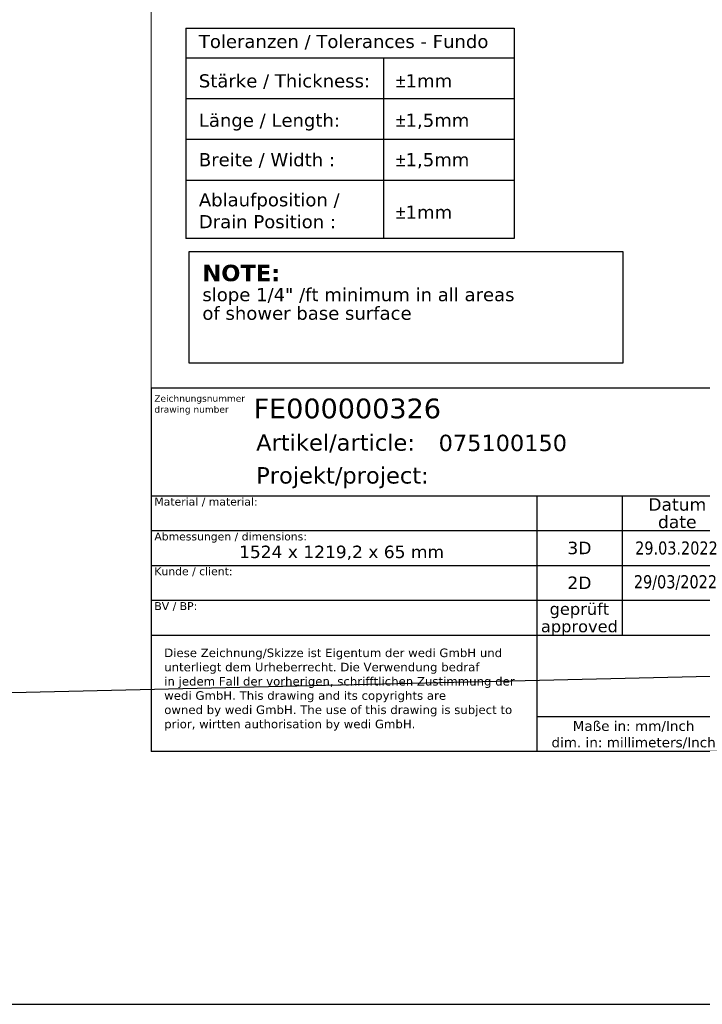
# Model space of a CAD drawing. Header units: millimetres. Extents: x -11430 to 11430, y -488 to 4365.
# Tile 2 of 95: x 0 to 1559, y -488 to 1760. Entities that reach past the tile are written whole.
import ezdxf
from ezdxf.enums import TextEntityAlignment as Align

# ---------------------------------------------------------------- set-up
doc = ezdxf.new("R2010")
doc.units = ezdxf.units.MM
doc.header["$LTSCALE"] = 15
for name, color, linetype, lineweight in [('AM_BOR', 7, 'Continuous', 25), ('Rahmen (ISO)', 7, 'Continuous', 70), ('Skizziergeometrie (ISO)', 7, 'Continuous', 25), ('Symbol (ISO)', 7, 'Continuous', 25), ('Titel (ISO)', 7, 'Continuous', 50)]:
    doc.layers.add(name, color=color, linetype=linetype, lineweight=lineweight)
doc.styles.add('Notiztext 3.5', font='verdana.ttf')
doc.styles.add('Pfeiltext', font='verdana.ttf')
doc.styles.get("Standard").update_dxf_attribs({"font": 'verdana.ttf'})
doc.styles.add('Textstil101', font='verdana.ttf')
doc.styles.add('Textstil113', font='verdana.ttf')
doc.styles.add('Textstil114', font='verdana.ttf')
doc.styles.add('Textstil47', font='verdana.ttf')
doc.styles.add('Textstil61', font='verdana.ttf')
doc.styles.add('Textstil64', font='verdana.ttf', dxfattribs={"width": 0.8})
doc.styles.add('Textstil65', font='verdana.ttf')
doc.styles.add('Textstil75', font='verdana.ttf')

# ---------------------------------------------------------------- blocks, each defined once
blk = doc.blocks.new('Ränder wedi_Zeichnungsrahmen')
at = {"layer": 'Rahmen (ISO)', "color": 208, "lineweight": 18, "true_color": 0x400040}
for p, q in [((20, 291), (20, 6)), ((20, 6), (204, 6))]:
    blk.add_line(p, q, dxfattribs=at)
blk = doc.blocks.new('Schriftfelder wedi Standard - Inch_Zoll ohne Toleranz')
at = {"layer": 'AM_BOR', "color": 7}
for p, q in [((-4.84, 54), (-188.84, 54)), ((-188.84, 54), (-188.84, -1.25)), ((-188.84, 37.65), (-4.84, 37.65)), ((-130.14, 37.65), (-130.14, 18.45)), ((-117.14, 37.65), (-117.14, 16.45)), ((-188.84, 32.35), (-130.14, 32.35)), ((-188.84, 27.05), (-130.14, 27.05)), ((-188.84, 21.75), (-130.14, 21.75)), ((-130.14, 18.45), (-130.14, -1.25)), ((-188.84, 16.45), (-130.14, 16.45)), ((-130.14, 4.05), (-4.84, 4.05)), ((-188.84, -1.25), (-4.84, -1.25))]:
    blk.add_line(p, q, dxfattribs=at)
at = {"layer": 'AM_BOR'}
for p, q in [((-130.14, 32.35), (-84.04, 32.35)), ((-130.14, 27.05), (-84.04, 27.05)), ((-130.14, 21.75), (-84.04, 21.75)), ((-130.14, 16.45), (-84.04, 16.45))]:
    blk.add_line(p, q, dxfattribs=at)
at = {"layer": 'AM_BOR', "color": 7}
for s, p in [('Artikel/article:', (-172.84, 44.5)), ('Projekt/project:', (-172.84, 39.5))]:
    blk.add_text(s, height=2.5, dxfattribs=at).set_placement(p)
for s, height, style, p in [('Datum', 1.9, 'Textstil61', (-108.74, 36.32)), ('date', 1.9, 'Textstil61', (-108.74, 33.67)), ('3D', 1.9, 'Textstil61', (-123.64, 29.7)), ('2D', 1.9, 'Textstil61', (-123.64, 24.4)), ('geprüft', 1.8, 'Textstil65', (-123.64, 20.42)), ('approved', 1.8, 'Textstil65', (-123.64, 17.77))]:
    blk.add_text(s, height=height, dxfattribs=dict(at, style=style)).set_placement(p, align=Align.MIDDLE_CENTER)
at = {"layer": 'AM_BOR', "color": 7, "insert": (-115.39, 1.26), "char_height": 1.5, "width": 25.8686, "attachment_point": 5}
blk.add_mtext('\\fVerdana|b0|i0;\\H1.5000;Maße in: mm/Inch\\P\\fVerdana|b0|i0;\\H1.5000;dim. in: millimeters/Inch', dxfattribs=at)
at = {"layer": 'AM_BOR', "color": 7}
for tag, p, height, style in [('Zeichnungsnummer_001', (-173.24, 49.43), 3, 'Textstil75'), ('Artikelnummer_001', (-145.06, 44.45), 2.49, 'Textstil101')]:
    blk.add_attdef(tag, p, '', height=height, dxfattribs=dict(at, style=style))
blk.add_attdef('TITEL_001', (-78.97, 45.87), '', height=2.5, dxfattribs=at)
at = {"layer": 'AM_BOR', "color": 7, "style": 'Textstil101'}
blk.add_attdef('PROJEKT', text='', height=2.49, dxfattribs=at).set_placement((-144.84, 41.98), align=Align.TOP_LEFT)
at = {"layer": 'AM_BOR', "color": 7, "style": 'Textstil64', "width": 0.8}
for tag, p in [('ERSTELLUNGSDATUM_001', (-115.15, 28.7)), ('KONSTRUKTEUR_001', (-94.01, 28.67)), ('ERSTELLUNGSDATUM_001', (-115.35, 23.55)), ('KONSTRUKTEUR_001', (-94.01, 23.37))]:
    blk.add_attdef(tag, p, '', height=2, dxfattribs=at)
for tag, p in [('KONTROLLDATUM', (-108.74, 19.1)), ('KONTROLLIERT_VON', (-92.74, 19.1))]:
    blk.add_attdef(tag, text='', height=2, dxfattribs=at).set_placement(p, align=Align.MIDDLE_CENTER)
at = {"layer": 'Titel (ISO)', "color": 179, "true_color": 0x262659, "insert": (-188.34, 52.95), "char_height": 1, "attachment_point": 1, "line_spacing_factor": 0.999579, "style": 'Pfeiltext'}
blk.add_mtext('\\fVerdana|b0|i0;\\H1.0000;Zeichnungsnummer\\Pdrawing number', dxfattribs=at)
at = {"layer": 'Titel (ISO)', "style": 'Notiztext 3.5'}
for s, insert, char_height, attachment_point in [('\\fVerdana|b0|i0;\\H1.2000;Material / material:', (-188.34, 37.35), 1.2, 1), ('\\fVerdana|b0|i0;\\H1.2000;Abmessungen / dimensions:', (-188.34, 32.05), 1.2, 1), ('\\fVerdana|b0|i0;\\H1.8900;1524 x 1219,2 x 65 mm', (-159.84, 30.05), 1.89, 2), ('\\fVerdana|b0|i0;\\H1.2000;Kunde / client:', (-188.34, 26.75), 1.2, 1), ('\\fVerdana|b0|i0;\\H1.2000;BV / BP:', (-188.34, 21.45), 1.2, 1)]:
    blk.add_mtext(s, dxfattribs=dict(at, insert=insert, char_height=char_height, attachment_point=attachment_point))
at = {"layer": 'Titel (ISO)', "color": 179, "true_color": 0x262659, "insert": (-186.84, 14.39), "char_height": 1.3, "width": 54.3294, "attachment_point": 1, "line_spacing_factor": 0.999579, "style": 'Pfeiltext'}
blk.add_mtext('\\fVerdana|b0|i0;\\H1.3000;Diese Zeichnung/Skizze ist Eigentum der wedi GmbH und unterliegt dem Urheberrecht. Die Verwendung bedraf \\P\\fVerdana|b0|i0;\\H1.3000;in jedem Fall der vorherigen, schrifftlichen Zustimmung der wedi GmbH. This drawing and its copyrights are \\P\\fVerdana|b0|i0;\\H1.3000;owned by wedi GmbH. The use of this drawing is subject to prior, wirtten authorisation by wedi GmbH.', dxfattribs=at)
at = {"layer": 'Titel (ISO)', "color": 7, "style": 'Pfeiltext'}
blk.add_attdef('BESCHREIBUNG_001', (-70.66, 40.38), '', height=2, dxfattribs=at)
at = {"layer": 'Titel (ISO)'}
for tag, p, height, style in [('Anfänglicher_Ansichtsmaßstab_001', (-64.5, 33.84), 2.5, 'Textstil47'), ('REVISIONSNUMMER_001', (-74.88, -0.54), 1.79, 'Textstil114'), ('STATUS_001', (-52.63, -0.63), 1.79, 'Textstil114')]:
    blk.add_attdef(tag, p, '', height=height, dxfattribs=dict(at, style=style))
at = {"layer": 'Titel (ISO)', "style": 'Textstil47'}
blk.add_attdef('<MASSE3;>', text='', height=2.5, dxfattribs=at).set_placement((-26.84, 36.35), align=Align.TOP_LEFT)
at = {"layer": 'Titel (ISO)', "style": 'Textstil113'}
for tag, p in [('MATERIAL', (-159.84, 35.35)), ('FIRMA', (-159.84, 24.75)), ('Bauvorhaben', (-159.84, 19.45))]:
    blk.add_attdef(tag, text='', height=1.89, dxfattribs=at).set_placement(p, align=Align.TOP_CENTER)
blk = doc.blocks.new('Gefälle_Hinweis_USA')
at = {"layer": 'Skizziergeometrie (ISO)'}
for p, q in [((-33, 8.5), (33, 8.5)), ((-33, -8.5), (-33, 8.5)), ((33, 8.5), (33, -8.5)), ((33, -8.5), (-33, -8.5))]:
    blk.add_line(p, q, dxfattribs=at)
at = {"layer": 'Symbol (ISO)', "color": 179, "true_color": 0x262659, "insert": (-31, 6.5), "char_height": 2, "attachment_point": 1, "line_spacing_factor": 0.849368, "style": 'Pfeiltext'}
blk.add_mtext('{\\fVerdana|b1|i0|c0|p34;\\H1.25x;NOTE:\\P\\fVerdana|b0|i0|c0|p34;\\H0.8x;slope 1/4" /ft minimum in all areas\\H1.31978x; \\H0.7577x;\\Pof shower base surface\\H1.16945x; \\H0.8551x;\\P \\H1.13765x; }', dxfattribs=at)
blk = doc.blocks.new('Kundentoleranzen Fundo')
at = {"layer": 'Skizziergeometrie (ISO)'}
for p, q in [((-25, 16), (25, 16)), ((-25, 16), (-25, -16)), ((25, 16), (25, -16)), ((-25, 11.5), (25, 11.5)), ((5.1, 11.5), (5.1, -16)), ((-25, 5.3), (25, 5.3)), ((-25, -0.9), (25, -0.9)), ((-25, -7.1), (25, -7.1)), ((25, -16), (-25, -16))]:
    blk.add_line(p, q, dxfattribs=at)
at = {"layer": 'Symbol (ISO)', "color": 7, "char_height": 2, "attachment_point": 1, "style": 'Pfeiltext'}
for s, insert in [('\\fVerdana|b0|i0;Toleranzen / Tolerances - Fundo', (-23, 15)), ('\\fVerdana|b0|i0;Stärke / Thickness:', (-23, 9)), ('\\fAIGDT|b0|i0;\\H2.0000;`\\fVerdana|b0|i0;\\H2.0000;1mm', (7, 9)), ('\\fVerdana|b0|i0;Länge / Length:', (-23, 3)), ('\\fAIGDT|b0|i0;\\H2.0000;`\\fVerdana|b0|i0;\\H2.0000;1,5mm', (7, 3)), ('\\fVerdana|b0|i0;Breite / Width :', (-23, -3)), ('\\fAIGDT|b0|i0;\\H2.0000;`\\fVerdana|b0|i0;\\H2.0000;1,5mm', (7, -3)), ('\\fAIGDT|b0|i0;\\H2.0000;`\\fVerdana|b0|i0;\\H2.0000;1mm', (7, -11))]:
    blk.add_mtext(s, dxfattribs=dict(at, insert=insert))
at = {"layer": 'Symbol (ISO)', "color": 7, "insert": (-23, -9.1), "char_height": 2, "attachment_point": 1, "line_spacing_factor": 0.999579, "style": 'Pfeiltext'}
blk.add_mtext('\\fVerdana|b0|i0;Ablaufposition / \\P\\fVerdana|b0|i0;Drain Position :', dxfattribs=at)

msp = doc.modelspace()

# ---------------------------------------------------------------- linework, layer by layer
for p, q in [((11239.5, 487.5), (-7924.5, 37.623)), ((-7324.5, -487.5), (11430, -487.5))]:
    msp.add_line(p, q)

# ---------------------------------------------------------------- block references
at = {"xscale": 15, "yscale": 15, "zscale": 15}
for name, p in [('Ränder wedi_Zeichnungsrahmen', (0, 0)), ('Kundentoleranzen Fundo', (754.067, 1500.687)), ('Gefälle_Hinweis_USA', (882.174, 1103.292))]:
    msp.add_blockref(name, p, dxfattribs=at)
ref = msp.add_blockref('Schriftfelder wedi Standard - Inch_Zoll ohne Toleranz', (3132.532, 108.817), dxfattribs=dict(xscale=15, yscale=15, zscale=15))
ref.add_attrib('ERSTELLUNGSDATUM_001', '29.03.2022', (1405.323, 539.25), dxfattribs={"layer": 'AM_BOR', "color": 7, "height": 30, "style": 'Textstil64', "width": 0.8})
ref.add_attrib('ERSTELLUNGSDATUM_001', '29/03/2022', (1402.341, 462.138), dxfattribs={"layer": 'AM_BOR', "color": 7, "height": 30, "style": 'Textstil64', "width": 0.8})
ref.add_attrib('Zeichnungsnummer_001', 'FE000000326', (533.956, 850.313), dxfattribs={"layer": 'AM_BOR', "color": 7, "height": 45, "style": 'Textstil75'})
ref.add_attrib('Artikelnummer_001', '075100150', (956.567, 775.498), dxfattribs={"layer": 'AM_BOR', "color": 7, "height": 37.3096, "style": 'Textstil101'})

doc.saveas('drawing.dxf')
